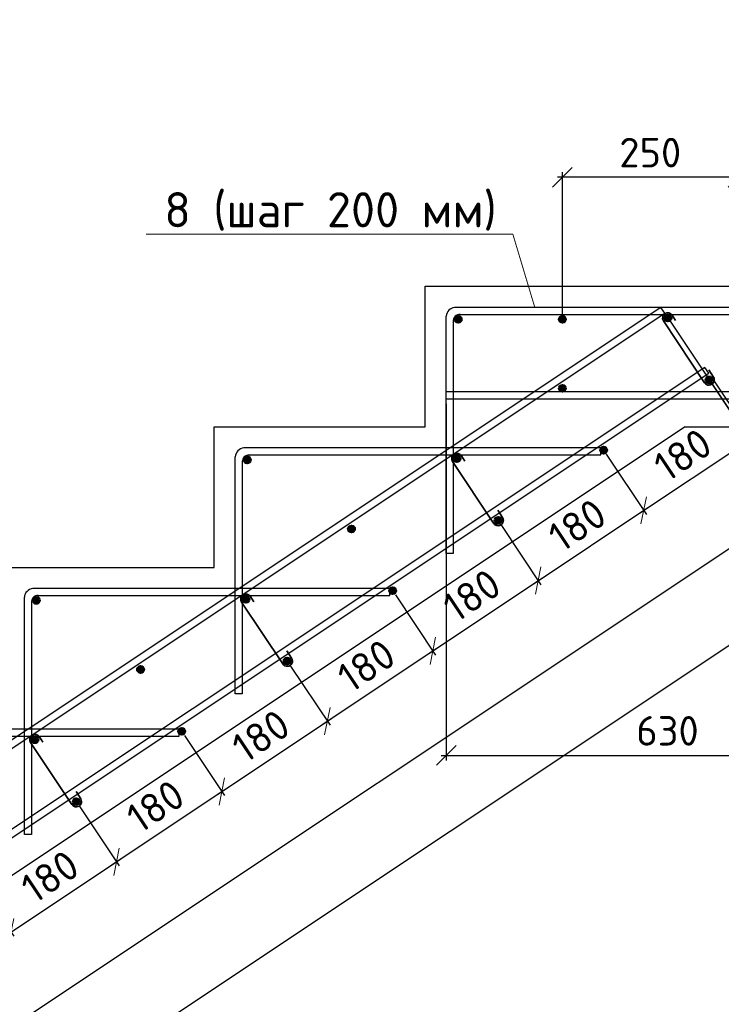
# Model space of a CAD drawing. Header units: millimetres. Extents: x 125896 to 2572636, y -120305 to 130347.
# Tile 153 of 256: x 402625 to 407614, y -103709 to -96705. Entities that reach past the tile are written whole.
import ezdxf

# ---------------------------------------------------------------- set-up
doc = ezdxf.new("R2010")
doc.units = ezdxf.units.MM
doc.linetypes.add('CENTER', pattern=[2, 1.25, -0.25, 0.25, -0.25])
for name, color, linetype, lineweight in [('Арматура', 152, 'Continuous', 40), ('ОСИ', 7, 'CENTER', 15), ('Основная 0.35', 200, 'Continuous', 35), ('Столовая Двери и окна', 7, 'Continuous', 15)]:
    doc.layers.add(name, color=color, linetype=linetype, lineweight=lineweight)
doc.layers.add('Столовая - обозначения', color=7, linetype='Continuous')
doc.styles.get("Standard").update_dxf_attribs({"font": 'isocpeur.ttf'})
doc.styles.add('ГОСТ', font='isocpeur.ttf')
doc.dimstyles.new('Осевые', dxfattribs={"dimscale": 0.7, "dimtxt": 450, "dimasz": 400, "dimexe": 100, "dimexo": 100, "dimgap": 100, "dimtad": 1, "dimdec": 0, "dimzin": 0, "dimdsep": 46, "dimtxsty": 'Standard', "dimblk": 'OBLIQUE', "dimcen": 9, "dimdle": 100, "dimazin": 0, "dimtm": 1e-09, "dimtfac": 1, "dimtdec": 0, "dimtofl": 0, "dimtmove": 0, "dimatfit": 3, "dimfxl": 1, "dimtolj": 1, "dimtzin": 0, "dimarcsym": 0})

# ---------------------------------------------------------------- blocks, each defined once
blk = doc.blocks.new('_OBLIQUE')
at = {"color": 0, "linetype": 'ByBlock'}
blk.add_line((-0.5, -0.5), (0.5, 0.5), dxfattribs=at)
blk = doc.blocks.new('*D1108')
at = {"layer": 'Defpoints', "color": 0, "linetype": 'ByBlock', "lineweight": 20, "ltscale": 13, "transparency": 16777216}
for p in [(407525.1, -99219.5, -900), (408145, -100149.3), (385633.9, -113813.7, -900)]:
    blk.add_point(p, dxfattribs=at)
at = {"layer": 'ОСИ', "color": 0, "linetype": 'ByBlock', "lineweight": -2, "ltscale": 13, "transparency": 16777216}
for p, q in [((407544.5, -99248.6), (408164.4, -100178.4)), ((386224.6, -114762.9), (408174.1, -100129.9)), ((385653.3, -113842.8), (386273.2, -114772.6))]:
    blk.add_line(p, q, dxfattribs=at)
at = {"layer": 'ОСИ', "color": 0, "linetype": 'ByBlock', "lineweight": -2, "ltscale": 13, "transparency": 16777216, "xscale": 140, "yscale": 140, "zscale": 140}
for p, rotation in [((408145, -100149.3), 33.69006752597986), ((386253.8, -114743.5), 213.6900675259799)]:
    blk.add_blockref('_OBLIQUE', p, dxfattribs=dict(at, rotation=rotation))
at = {"layer": 'ОСИ', "color": 0, "linetype": 'ByBlock', "ltscale": 13, "transparency": 16777216, "insert": (397102.3, -107300.8), "char_height": 210, "attachment_point": 5, "rotation": 33.69007}
blk.add_mtext('\\A1;5262', dxfattribs=at)
blk = doc.blocks.new('*D1109')
at = {"layer": 'Defpoints', "color": 0, "linetype": 'ByBlock', "lineweight": 20, "ltscale": 13, "transparency": 16777216}
for p in [(407212.6, -98792.8, -995.9), (408442.9, -100638.3), (384655.8, -113830.7, -995.9)]:
    blk.add_point(p, dxfattribs=at)
at = {"layer": 'ОСИ', "color": 0, "linetype": 'ByBlock', "lineweight": -2, "ltscale": 13, "transparency": 16777216}
for p, q in [((407232, -98822), (408462.4, -100667.4)), ((385857, -115695.6), (408472.1, -100618.9)), ((384675.2, -113859.9), (385905.5, -115705.3))]:
    blk.add_line(p, q, dxfattribs=at)
at = {"layer": 'ОСИ', "color": 0, "linetype": 'ByBlock', "lineweight": -2, "ltscale": 13, "transparency": 16777216, "xscale": 140, "yscale": 140, "zscale": 140}
for p, rotation in [((408442.9, -100638.3), 33.69006752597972), ((385886.1, -115676.2), 213.6900675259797)]:
    blk.add_blockref('_OBLIQUE', p, dxfattribs=dict(at, rotation=rotation))
at = {"layer": 'ОСИ', "color": 0, "linetype": 'ByBlock', "ltscale": 13, "transparency": 16777216, "insert": (397067.4, -108011.7), "char_height": 210, "attachment_point": 5, "rotation": 33.69007}
blk.add_mtext('\\A1;5422', dxfattribs=at)
blk = doc.blocks.new('*D1078')
at = {"layer": 'Defpoints', "color": 0, "linetype": 'ByBlock', "lineweight": 20, "ltscale": 13, "transparency": 16777216}
for p in [(403027.3, -102267.1, 95.9), (403312.6, -102695.2), (402277.3, -102767.1, 95.9)]:
    blk.add_point(p, dxfattribs=at)
at = {"layer": 'ОСИ', "color": 0, "linetype": 'ByBlock', "lineweight": -2, "ltscale": 13, "transparency": 16777216}
for p, q in [((403046.7, -102296.2), (403332.1, -102724.3)), ((402533.5, -103214.6), (403341.8, -102675.7)), ((402296.7, -102796.2), (402582.1, -103224.3))]:
    blk.add_line(p, q, dxfattribs=at)
at = {"layer": 'ОСИ', "color": 0, "linetype": 'ByBlock', "lineweight": -2, "ltscale": 13, "transparency": 16777216, "xscale": 140, "yscale": 140, "zscale": 140}
for p, rotation in [((403312.6, -102695.2), 33.69006752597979), ((402562.6, -103195.2), 213.6900675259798)]:
    blk.add_blockref('_OBLIQUE', p, dxfattribs=dict(at, rotation=rotation))
at = {"layer": 'ОСИ', "color": 0, "linetype": 'ByBlock', "ltscale": 13, "transparency": 16777216, "insert": (402840.6, -102799.6), "char_height": 210, "attachment_point": 5, "rotation": 33.69007}
blk.add_mtext('\\A1;180', dxfattribs=at)
blk = doc.blocks.new('*D1079')
at = {"layer": 'Defpoints', "color": 0, "linetype": 'ByBlock', "lineweight": 20, "ltscale": 13, "transparency": 16777216}
for p in [(403777.3, -101767.1, 95.9), (404062.6, -102195.2), (403027.3, -102267.1, 95.9)]:
    blk.add_point(p, dxfattribs=at)
at = {"layer": 'ОСИ', "color": 0, "linetype": 'ByBlock', "lineweight": -2, "ltscale": 13, "transparency": 16777216}
for p, q in [((403796.7, -101796.2), (404082.1, -102224.3)), ((403283.5, -102714.6), (404091.8, -102175.7)), ((403046.7, -102296.2), (403332.1, -102724.3))]:
    blk.add_line(p, q, dxfattribs=at)
at = {"layer": 'ОСИ', "color": 0, "linetype": 'ByBlock', "lineweight": -2, "ltscale": 13, "transparency": 16777216, "xscale": 140, "yscale": 140, "zscale": 140}
for p, rotation in [((404062.6, -102195.2), 33.69006752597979), ((403312.6, -102695.2), 213.6900675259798)]:
    blk.add_blockref('_OBLIQUE', p, dxfattribs=dict(at, rotation=rotation))
at = {"layer": 'ОСИ', "color": 0, "linetype": 'ByBlock', "ltscale": 13, "transparency": 16777216, "insert": (403590.6, -102299.6), "char_height": 210, "attachment_point": 5, "rotation": 33.69007}
blk.add_mtext('\\A1;180', dxfattribs=at)
blk = doc.blocks.new('*D1080')
at = {"layer": 'Defpoints', "color": 0, "linetype": 'ByBlock', "lineweight": 20, "ltscale": 13, "transparency": 16777216}
for p in [(404527.3, -101267.1, 95.9), (404812.6, -101695.2), (403777.3, -101767.1, 95.9)]:
    blk.add_point(p, dxfattribs=at)
at = {"layer": 'ОСИ', "color": 0, "linetype": 'ByBlock', "lineweight": -2, "ltscale": 13, "transparency": 16777216}
for p, q in [((404546.7, -101296.2), (404832.1, -101724.3)), ((404033.5, -102214.6), (404841.8, -101675.7)), ((403796.7, -101796.2), (404082.1, -102224.3))]:
    blk.add_line(p, q, dxfattribs=at)
at = {"layer": 'ОСИ', "color": 0, "linetype": 'ByBlock', "lineweight": -2, "ltscale": 13, "transparency": 16777216, "xscale": 140, "yscale": 140, "zscale": 140}
for p, rotation in [((404812.6, -101695.2), 33.69006752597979), ((404062.6, -102195.2), 213.6900675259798)]:
    blk.add_blockref('_OBLIQUE', p, dxfattribs=dict(at, rotation=rotation))
at = {"layer": 'ОСИ', "color": 0, "linetype": 'ByBlock', "ltscale": 13, "transparency": 16777216, "insert": (404340.6, -101799.6), "char_height": 210, "attachment_point": 5, "rotation": 33.69007}
blk.add_mtext('\\A1;180', dxfattribs=at)
blk = doc.blocks.new('*D1081')
at = {"layer": 'Defpoints', "color": 0, "linetype": 'ByBlock', "lineweight": 20, "ltscale": 13, "transparency": 16777216}
for p in [(405277.3, -100767.1, 95.9), (405562.6, -101195.2), (404527.3, -101267.1, 95.9)]:
    blk.add_point(p, dxfattribs=at)
at = {"layer": 'ОСИ', "color": 0, "linetype": 'ByBlock', "lineweight": -2, "ltscale": 13, "transparency": 16777216}
for p, q in [((405296.7, -100796.2), (405582.1, -101224.3)), ((404783.5, -101714.6), (405591.8, -101175.7)), ((404546.7, -101296.2), (404832.1, -101724.3))]:
    blk.add_line(p, q, dxfattribs=at)
at = {"layer": 'ОСИ', "color": 0, "linetype": 'ByBlock', "lineweight": -2, "ltscale": 13, "transparency": 16777216, "xscale": 140, "yscale": 140, "zscale": 140}
for p, rotation in [((405562.6, -101195.2), 33.69006752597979), ((404812.6, -101695.2), 213.6900675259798)]:
    blk.add_blockref('_OBLIQUE', p, dxfattribs=dict(at, rotation=rotation))
at = {"layer": 'ОСИ', "color": 0, "linetype": 'ByBlock', "ltscale": 13, "transparency": 16777216, "insert": (405090.6, -101299.6), "char_height": 210, "attachment_point": 5, "rotation": 33.69007}
blk.add_mtext('\\A1;180', dxfattribs=at)
blk = doc.blocks.new('*D1082')
at = {"layer": 'Defpoints', "color": 0, "linetype": 'ByBlock', "lineweight": 20, "ltscale": 13, "transparency": 16777216}
for p in [(406027.3, -100267.1, 95.9), (406312.6, -100695.2), (405277.3, -100767.1, 95.9)]:
    blk.add_point(p, dxfattribs=at)
at = {"layer": 'ОСИ', "color": 0, "linetype": 'ByBlock', "lineweight": -2, "ltscale": 13, "transparency": 16777216}
for p, q in [((406046.7, -100296.2), (406332.1, -100724.3)), ((405533.5, -101214.6), (406341.8, -100675.7)), ((405296.7, -100796.2), (405582.1, -101224.3))]:
    blk.add_line(p, q, dxfattribs=at)
at = {"layer": 'ОСИ', "color": 0, "linetype": 'ByBlock', "lineweight": -2, "ltscale": 13, "transparency": 16777216, "xscale": 140, "yscale": 140, "zscale": 140}
for p, rotation in [((406312.6, -100695.2), 33.69006752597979), ((405562.6, -101195.2), 213.6900675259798)]:
    blk.add_blockref('_OBLIQUE', p, dxfattribs=dict(at, rotation=rotation))
at = {"layer": 'ОСИ', "color": 0, "linetype": 'ByBlock', "ltscale": 13, "transparency": 16777216, "insert": (405840.6, -100799.6), "char_height": 210, "attachment_point": 5, "rotation": 33.69007}
blk.add_mtext('\\A1;180', dxfattribs=at)
blk = doc.blocks.new('*D1083')
at = {"layer": 'Defpoints', "color": 0, "linetype": 'ByBlock', "lineweight": 20, "ltscale": 13, "transparency": 16777216}
for p in [(406777.3, -99767.1, 95.9), (407062.6, -100195.2), (406027.3, -100267.1, 95.9)]:
    blk.add_point(p, dxfattribs=at)
at = {"layer": 'ОСИ', "color": 0, "linetype": 'ByBlock', "lineweight": -2, "ltscale": 13, "transparency": 16777216}
for p, q in [((406796.7, -99796.2), (407082.1, -100224.3)), ((406283.5, -100714.6), (407091.8, -100175.7)), ((406046.7, -100296.2), (406332.1, -100724.3))]:
    blk.add_line(p, q, dxfattribs=at)
at = {"layer": 'ОСИ', "color": 0, "linetype": 'ByBlock', "lineweight": -2, "ltscale": 13, "transparency": 16777216, "xscale": 140, "yscale": 140, "zscale": 140}
for p, rotation in [((407062.6, -100195.2), 33.69006752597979), ((406312.6, -100695.2), 213.6900675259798)]:
    blk.add_blockref('_OBLIQUE', p, dxfattribs=dict(at, rotation=rotation))
at = {"layer": 'ОСИ', "color": 0, "linetype": 'ByBlock', "ltscale": 13, "transparency": 16777216, "insert": (406590.6, -100299.6), "char_height": 210, "attachment_point": 5, "rotation": 33.69007}
blk.add_mtext('\\A1;180', dxfattribs=at)
blk = doc.blocks.new('*D1084')
at = {"layer": 'Defpoints', "color": 0, "linetype": 'ByBlock', "lineweight": 20, "ltscale": 13, "transparency": 16777216}
for p in [(407527.3, -99267.1, 95.9), (407812.6, -99695.2), (406777.3, -99767.1, 95.9)]:
    blk.add_point(p, dxfattribs=at)
at = {"layer": 'ОСИ', "color": 0, "linetype": 'ByBlock', "lineweight": -2, "ltscale": 13, "transparency": 16777216}
for p, q in [((407546.7, -99296.2), (407832.1, -99724.3)), ((407033.5, -100214.6), (407841.8, -99675.7)), ((406796.7, -99796.2), (407082.1, -100224.3))]:
    blk.add_line(p, q, dxfattribs=at)
at = {"layer": 'ОСИ', "color": 0, "linetype": 'ByBlock', "lineweight": -2, "ltscale": 13, "transparency": 16777216, "xscale": 140, "yscale": 140, "zscale": 140}
for p, rotation in [((407812.6, -99695.2), 33.69006752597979), ((407062.6, -100195.2), 213.6900675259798)]:
    blk.add_blockref('_OBLIQUE', p, dxfattribs=dict(at, rotation=rotation))
at = {"layer": 'ОСИ', "color": 0, "linetype": 'ByBlock', "ltscale": 13, "transparency": 16777216, "insert": (407340.6, -99799.6), "char_height": 210, "attachment_point": 5, "rotation": 33.69007}
blk.add_mtext('\\A1;180', dxfattribs=at)
blk = doc.blocks.new('*D1067')
at = {"layer": 'Defpoints', "color": 0, "linetype": 'ByBlock', "lineweight": 20, "ltscale": 13, "transparency": 16777216}
for p in [(406484.2, -97825.3), (407734.2, -98827.5), (406484.2, -98836.3)]:
    blk.add_point(p, dxfattribs=at)
at = {"layer": 'ОСИ', "color": 0, "linetype": 'ByBlock', "lineweight": -2, "ltscale": 13, "transparency": 16777216}
for p, q in [((407769.2, -97825.3), (406449.2, -97825.3)), ((406484.2, -98801.3), (406484.2, -97790.3)), ((407734.2, -98792.5), (407734.2, -97790.3))]:
    blk.add_line(p, q, dxfattribs=at)
at = {"layer": 'ОСИ', "color": 0, "linetype": 'ByBlock', "lineweight": -2, "ltscale": 13, "transparency": 16777216, "xscale": 140, "yscale": 140, "zscale": 140, "rotation": 180}
blk.add_blockref('_OBLIQUE', (406484.2, -97825.3), dxfattribs=at)
at = {"layer": 'ОСИ', "color": 0, "linetype": 'ByBlock', "lineweight": -2, "ltscale": 13, "transparency": 16777216, "xscale": 140, "yscale": 140, "zscale": 140}
blk.add_blockref('_OBLIQUE', (407734.2, -97825.3), dxfattribs=at)
at = {"layer": 'ОСИ', "color": 0, "linetype": 'ByBlock', "ltscale": 13, "transparency": 16777216, "insert": (407109.2, -97650.3), "char_height": 210, "attachment_point": 5}
blk.add_mtext('\\A1;250', dxfattribs=at)
blk = doc.blocks.new('*D1120')
at = {"layer": 'Defpoints', "color": 0, "linetype": 'ByBlock', "lineweight": 20, "ltscale": 13, "transparency": 16777216}
for p in [(405658, -99402.5), (408805.6, -99402.5), (408805.6, -101938.8)]:
    blk.add_point(p, dxfattribs=at)
at = {"layer": 'ОСИ', "color": 0, "linetype": 'ByBlock', "lineweight": -2, "ltscale": 13, "transparency": 16777216}
for p, q in [((405658, -99437.5), (405658, -101973.8)), ((408805.6, -99437.5), (408805.6, -101973.8)), ((405623, -101938.8), (408840.6, -101938.8))]:
    blk.add_line(p, q, dxfattribs=at)
at = {"layer": 'ОСИ', "color": 0, "linetype": 'ByBlock', "lineweight": -2, "ltscale": 13, "transparency": 16777216, "xscale": 140, "yscale": 140, "zscale": 140, "rotation": 180}
blk.add_blockref('_OBLIQUE', (405658, -101938.8), dxfattribs=at)
at = {"layer": 'ОСИ', "color": 0, "linetype": 'ByBlock', "lineweight": -2, "ltscale": 13, "transparency": 16777216, "xscale": 140, "yscale": 140, "zscale": 140}
blk.add_blockref('_OBLIQUE', (408805.6, -101938.8), dxfattribs=at)
at = {"layer": 'ОСИ', "color": 0, "linetype": 'ByBlock', "ltscale": 13, "transparency": 16777216, "insert": (407231.8, -101763.8), "char_height": 210, "attachment_point": 5}
blk.add_mtext('\\A1;630', dxfattribs=at)

msp = doc.modelspace()

# ---------------------------------------------------------------- hatches: boundary and pattern name
at = {"layer": 'Арматура'}
h = msp.add_hatch(color=256, dxfattribs=at)
edge = h.paths.add_edge_path()
edge.add_arc((405743, -98836.3), 25, 0, 360)
h = msp.add_hatch(color=256, dxfattribs=at)
edge = h.paths.add_edge_path()
edge.add_arc((406484.2, -98836.3), 25, 0, 360)
h = msp.add_hatch(color=256, dxfattribs=at)
edge = h.paths.add_edge_path()
edge.add_arc((407234.2, -98827.5), 25, 0, 360)
h = msp.add_hatch(color=256, dxfattribs=at)
edge = h.paths.add_edge_path()
edge.add_arc((407527.3, -99267.1), 25, 0, 360)
h = msp.add_hatch(color=256, dxfattribs=at)
edge = h.paths.add_edge_path()
edge.add_arc((406484.2, -99327.5), 25, 0, 360)
h = msp.add_hatch(color=256, dxfattribs=at)
edge = h.paths.add_edge_path()
edge.add_arc((406777.3, -99767.1), 25, 0, 360)
h = msp.add_hatch(color=256, dxfattribs=at)
edge = h.paths.add_edge_path()
edge.add_arc((404243, -99836.3), 25, 0, 360)
h = msp.add_hatch(color=256, dxfattribs=at)
edge = h.paths.add_edge_path()
edge.add_arc((405734.2, -99827.5), 25, 0, 360)
h = msp.add_hatch(color=256, dxfattribs=at)
edge = h.paths.add_edge_path()
edge.add_arc((404984.2, -100327.5), 25, 0, 360)
h = msp.add_hatch(color=256, dxfattribs=at)
edge = h.paths.add_edge_path()
edge.add_arc((406027.3, -100267.1), 25, 0, 360)
h = msp.add_hatch(color=256, dxfattribs=at)
edge = h.paths.add_edge_path()
edge.add_arc((405277.3, -100767.1), 25, 0, 360)
h = msp.add_hatch(color=256, dxfattribs=at)
edge = h.paths.add_edge_path()
edge.add_arc((402743, -100836.3), 25, 0, 360)
h = msp.add_hatch(color=256, dxfattribs=at)
edge = h.paths.add_edge_path()
edge.add_arc((404234.2, -100827.5), 25, 0, 360)
h = msp.add_hatch(color=256, dxfattribs=at)
edge = h.paths.add_edge_path()
edge.add_arc((404527.3, -101267.1), 25, 0, 360)
h = msp.add_hatch(color=256, dxfattribs=at)
edge = h.paths.add_edge_path()
edge.add_arc((403484.2, -101327.5), 25, 0, 360)
h = msp.add_hatch(color=256, dxfattribs=at)
edge = h.paths.add_edge_path()
edge.add_arc((403777.3, -101767.1), 25, 0, 360)
h = msp.add_hatch(color=256, dxfattribs=at)
edge = h.paths.add_edge_path()
edge.add_arc((402734.2, -101827.5), 25, 0, 360)
h = msp.add_hatch(color=256, dxfattribs=at)
edge = h.paths.add_edge_path()
edge.add_arc((403027.3, -102267.1), 25, 0, 360)

# ---------------------------------------------------------------- linework, layer by layer
for centre in [(405743, -98836.3), (406484.2, -98836.3), (407234.2, -98827.5), (407527.3, -99267.1, 95.9), (406484.2, -99327.5), (406777.3, -99767.1, 95.9), (404243, -99836.3), (405734.2, -99827.5), (404984.2, -100327.5), (406027.3, -100267.1, 95.9), (405277.3, -100767.1, 95.9), (402743, -100836.3), (404234.2, -100827.5), (404527.3, -101267.1, 95.9), (403484.2, -101327.5), (403777.3, -101767.1, 95.9), (402734.2, -101827.5), (403027.3, -102267.1, 95.9)]:
    msp.add_circle(centre, 25, dxfattribs=at)
at = {"layer": 'Основная 0.35'}
for p, q in [((407265.9, -98807.4), (407289.7, -98844.9)), ((407495.6, -99287.2, 95.9), (407202.5, -98847.6)), ((407558.9, -99247, 95.9), (407525.6, -99194.5, 95.9)), ((405765.9, -99807.4), (405789.7, -99844.9)), ((405995.6, -100287.2, 95.9), (405702.5, -99847.6)), ((406058.9, -100247, 95.9), (406025.6, -100194.5, 95.9)), ((404495.6, -101287.2, 95.9), (404202.5, -100847.6)), ((404265.9, -100807.4), (404289.7, -100844.9)), ((404558.9, -101247, 95.9), (404525.6, -101194.5, 95.9)), ((402765.9, -101807.4), (402789.7, -101844.9)), ((402995.6, -102287.2, 95.9), (402702.5, -101847.6)), ((403058.9, -102247, 95.9), (403025.6, -102194.5, 95.9))]:
    msp.add_line(p, q, dxfattribs=at)
for centre, start, end in [((407234.2, -98827.5), 32.40892, 212.40892), ((407527.3, -99267.1, 95.9), 212.40892, 32.40892), ((405734.2, -99827.5), 32.40892, 212.40892), ((406027.3, -100267.1, 95.9), 212.40892, 32.40892), ((404234.2, -100827.5), 32.40892, 212.40892), ((404527.3, -101267.1, 95.9), 212.40892, 32.40892), ((402734.2, -101827.5), 32.40892, 212.40892), ((403027.3, -102267.1, 95.9), 212.40892, 32.40892)]:
    msp.add_arc(centre, 37.5, start, end, dxfattribs=at)
at = {"layer": 'Столовая Двери и окна', "color": 18, "lineweight": 20, "true_color": 0x000000}
for p in [(403525.2, -98230.1), (406289.4, -98751.3)]:
    msp.add_line(p, (406132.7, -98230.1), dxfattribs=at)
at = {"layer": 'Столовая Двери и окна', "color": 18, "lineweight": 30, "true_color": 0x000000}
for q in [(385758, -114001.3, -900), (409008, -99601.3)]:
    msp.add_line((407358, -99601.3, -1170), q, dxfattribs=at)
msp.add_lwpolyline([(398008, -103601.3), (399508, -103601.3), (399508, -102601.3), (401008, -102601.3), (401008, -101601.3), (402508, -101601.3), (402508, -100601.3), (404008, -100601.3), (404008, -99601.3), (405508, -99601.3), (405508, -98601.3), (407008, -98601.3), (407008, -98601.3), (409008, -98601.3)], dxfattribs=at)
at = {"layer": 'Столовая Двери и окна', "color": 146, "lineweight": 30, "true_color": 0x105689}
for points, elevation in [([(407212.6, -98792.8), (407184.9, -98751.2), (384628, -113789.1), (384655.8, -113830.7)], -995.9), ([(407525.1, -99219.5), (407497.4, -99177.9), (385606.2, -113772.1), (385633.9, -113813.7)], -900)]:
    msp.add_lwpolyline(points, close=True, dxfattribs=dict(at, elevation=elevation))
for points in [[(405752.5, -98801.3), (408808, -98801.3), (408808, -98751.3), (405718.1, -98751.3), (405718.1, -98751.3), (405718.1, -98751.3)], [(405708, -98843.3), (405708, -100501.3), (405658, -100501.3), (405658, -98813.7)], [(405658, -99402.5), (408805.6, -99402.5), (408805.6, -99352.5), (405658, -99352.5)], [(404208, -99843.3), (404208, -101501.3), (404158, -101501.3), (404158, -99813.7)], [(404252.5, -99801.3), (406758, -99801.3), (406758, -99751.3), (404218.1, -99751.3), (404218.1, -99751.3), (404218.1, -99751.3)], [(402752.5, -100801.3), (405258, -100801.3), (405258, -100751.3), (402718.1, -100751.3), (402718.1, -100751.3), (402718.1, -100751.3)], [(402708, -100843.3), (402708, -102501.3), (402658, -102501.3), (402658, -100813.7)], [(401252.5, -101801.3), (403758, -101801.3), (403758, -101751.3), (401218.1, -101751.3), (401218.1, -101751.3), (401218.1, -101751.3)]]:
    msp.add_lwpolyline(points, dxfattribs=at)
for centre, radius, start, end in [((405726.5, -98819.6), 68.8, 97.03929, 175.07833), ((405754.2, -98847.5), 46.3, 86.19482, 184.74031), ((404226.5, -99819.6), 68.8, 97.03929, 175.07833), ((404254.2, -99847.5), 46.3, 86.19482, 184.74031), ((402726.5, -100819.6), 68.8, 97.03929, 175.07833), ((402754.2, -100847.5), 46.3, 86.19482, 184.74031)]:
    msp.add_arc(centre, radius, start, end, dxfattribs=at)

# ---------------------------------------------------------------- texts
at = {"insert": (226281.3, -87218.1), "char_height": 250, "attachment_point": 1, "style": 'ГОСТ'}
msp.add_mtext_dynamic_manual_height_columns('\\A1;\\pi9384.38;{\\H1.5152x;\\P\\pi1250;Общие указания\\P\\pi250;}1.^IРабочая документация разработана в соответствии с заданием на проектирование, требованиями действующих технических регламентов, стандартов, сводов правил и других документов, содержащих установленные требования.\\P2.^IРабочая документация выполнена в соответствии со следующими нормативными и техническими документами:\\P-^IСП 20.13330.2016 "Нагрузки и Воздействия";\\P-^IСП 63.13330.2012 "Бетонные и железобетонные конструкции. Основные положения";\\P-^IСП 22.13330.2016 "Основания зданий и сооружений";\\P-^IСП 45.13330.2012 "Земляные сооружения, основания и фундаменты".\\P3.   За относительную отметку 0,000 принята отметка чистого пола первого этажа.\\P4.^IПеречень видов работ, для которых необходимо составлять акты освидетельствования скрытых работ:\\P-^Iармирование конструкций;\\P-^Iосвидетельствование опалубки перед бетонированием;\\P-^Iвыполнение сварочных работ;\\P-^Iотбор контрольных проб бетона;\\P-^Iсоответствие законченных железобетонных конструкций проекту с отображением качества работ;\\P-^Iустройство монолитных конструкций, выполняемых в зимнее время;  \\P\\pi0;  -    устройство гидроизоляции;\\P\\pi250;-^Iуплотнение грунтов и обратную засыпку.\\PЗапрещается выполнение последующих работ при отсутствии актов освидетельствования предшествующих скрытых работ во всех случаях.\\P\\pi0;        5. Проект рассчитан на производство работ в период положительных температур. В случае выполнения работ при отрицательных температурах необходимо выполнять требования СНиП часть 3 по производству работ и ППР.\\P        6. При минимальной температуре воздуха до минус 15°С допускается: выдерживание бетона в конструкции методом термоса, при предварительном разогреве бетонной смеси, форсированный электроразогрев бетона в конструкции с повторным уплотнением.\\P\\pi250;При минимальной температуре воздуха до минус 25°С допускается: обогрев бетона в греющей опалубке с помощью низкотемпературных электронагревателей, электродный сквозной прогрев бетона, электрообогрев с помощью греющего провода.\\P\\pi0;7. При отрицательной температуре воздуха уплотнение грунта обратной засыпки в траншеях должно \\Pосуществляться до достижения коэффициента уплотнения 0,98. \\PВремя уплотнения грунта в зависимости от температуры воздуха: \\P\\pi250;-^Iпри t{\\H0.7x;\\So^ ;}-5, 90-120 минут; при t{\\H0.7x;\\So^ ;\\H1.42857x;-10, 60-90 минут; }при t{\\H0.7x;\\So^ ;\\H1.42857x;-20, 40-60 минут; }при t{\\H0.7x;\\So^ ;\\H1.42857x;-30, 20-30 минут;\\P\\pi0;Работы по выполнению насыпей и обратных засыпок при отрицательных температурах должны производить с учетом следующих требований:\\P\\pi250;-^Iподготовку поверхности (основания) насыпи и обратных засыпок следует выполнять с полным удалением снега, льда, промерзшего слоя слабого и пучинистого грунта на всю его глубину;\\P-^Iотсыпку в насыпь и обратные засыпки грунтов необходимо производить при их природной влажности и в талом состоянии с содержанием комьев мерзлого грунта, не превышающим требований, приведенных в приложении М СП 45.13330.2017. Свод правил. Земляные сооружения, основания и фундаменты., и, как правило, на не промерзшие ранее отсыпанные и уплотненные слои. В отдельных случаях при согласовании с автором проекта допускается грунты отсыпать на непучинистые грунты, промерзшие на глубину не более 15 см;\\P-^Iпри пониженной влажности отсыпанных грунтов для их уплотнения следует применять более тяжелое грунтоуплотняющее оборудование; \\P-^Iработы по отсыпке и уплотнению каждого слоя должны выполнять в течение одной рабочей смены; - при выполнении насыпей из глинистых грунтов при обильном снеговыпадении все работы должны быть прекращены; - перерывы в работах по выполнению насыпей и обратных засыпок допускаются только при условиях, что за время перерыва глубина промерзания ранее уплотненных пучинистых грунтов не превысит 15 см или на время перерыва ранее уплотненные грунты утепляются специальными средствами (например, маловлажным рыхлым грунтом, который в последующем удаляется); - все работы по отсыпке грунтов и их уплотнению выполняют с повышенной интенсивностью.}', width=20474.372, gutter_width=5800, heights=[24436.9], dxfattribs=at)
at = {"layer": 'Столовая - обозначения', "lineweight": 25}
msp.add_text('8 (шаг 200 мм)', height=250, dxfattribs=at).set_placement((403653.3, -98181.7))

# ---------------------------------------------------------------- dimensions: what is measured, and where the dimension line sits
at = {"layer": 'ОСИ', "linetype": 'ByBlock', "ltscale": 13}
for base, p1, p2, picture, middle in [((406484.2, -97825.3), (407734.2, -98827.5), (406484.2, -98836.3), '*D1067', (407109.2, -97650.3)), ((408805.6, -101938.8), (405658, -99402.5), (408805.6, -99402.5), '*D1120', (407231.8, -101763.8))]:
    dim = msp.add_linear_dim(base=base, p1=p1, p2=p2, dimstyle='Осевые', override={"dimtxt": 300, "dimasz": 200, "dimexe": 50, "dimexo": 50, "dimlfac": 0.2, "dimdle": 50, "dimtmove": 1}, dxfattribs=at)
    dim.commit()
    dim.dimension.update_dxf_attribs({"geometry": picture, "text_midpoint": middle})
for p1, p2, distance, picture, middle in [((384655.8, -113830.7, -995.9), (407212.6, -98792.8, -995.9), -2218, '*D1109', (397067.4, -108011.7)), ((385633.9, -113813.7, -900), (407525.1, -99219.5, -900), -1117.5, '*D1108', (397102.3, -107300.8)), ((406777.3, -99767.1, 95.9), (407527.3, -99267.1, 95.9), -514.5, '*D1084', (407340.6, -99799.6)), ((406027.3, -100267.1, 95.9), (406777.3, -99767.1, 95.9), -514.5, '*D1083', (406590.6, -100299.6)), ((405277.3, -100767.1, 95.9), (406027.3, -100267.1, 95.9), -514.5, '*D1082', (405840.6, -100799.6)), ((404527.3, -101267.1, 95.9), (405277.3, -100767.1, 95.9), -514.5, '*D1081', (405090.6, -101299.6)), ((403777.3, -101767.1, 95.9), (404527.3, -101267.1, 95.9), -514.5, '*D1080', (404340.6, -101799.6)), ((403027.3, -102267.1, 95.9), (403777.3, -101767.1, 95.9), -514.5, '*D1079', (403590.6, -102299.6)), ((402277.3, -102767.1, 95.9), (403027.3, -102267.1, 95.9), -514.5, '*D1078', (402840.6, -102799.6))]:
    dim = msp.add_aligned_dim(p1=p1, p2=p2, distance=distance, dimstyle='Осевые', override={"dimtxt": 300, "dimasz": 200, "dimexe": 50, "dimexo": 50, "dimlfac": 0.2, "dimdle": 50, "dimtmove": 1}, dxfattribs=at)
    dim.commit()
    dim.dimension.update_dxf_attribs({"geometry": picture, "text_midpoint": middle})

doc.saveas('drawing.dxf')
